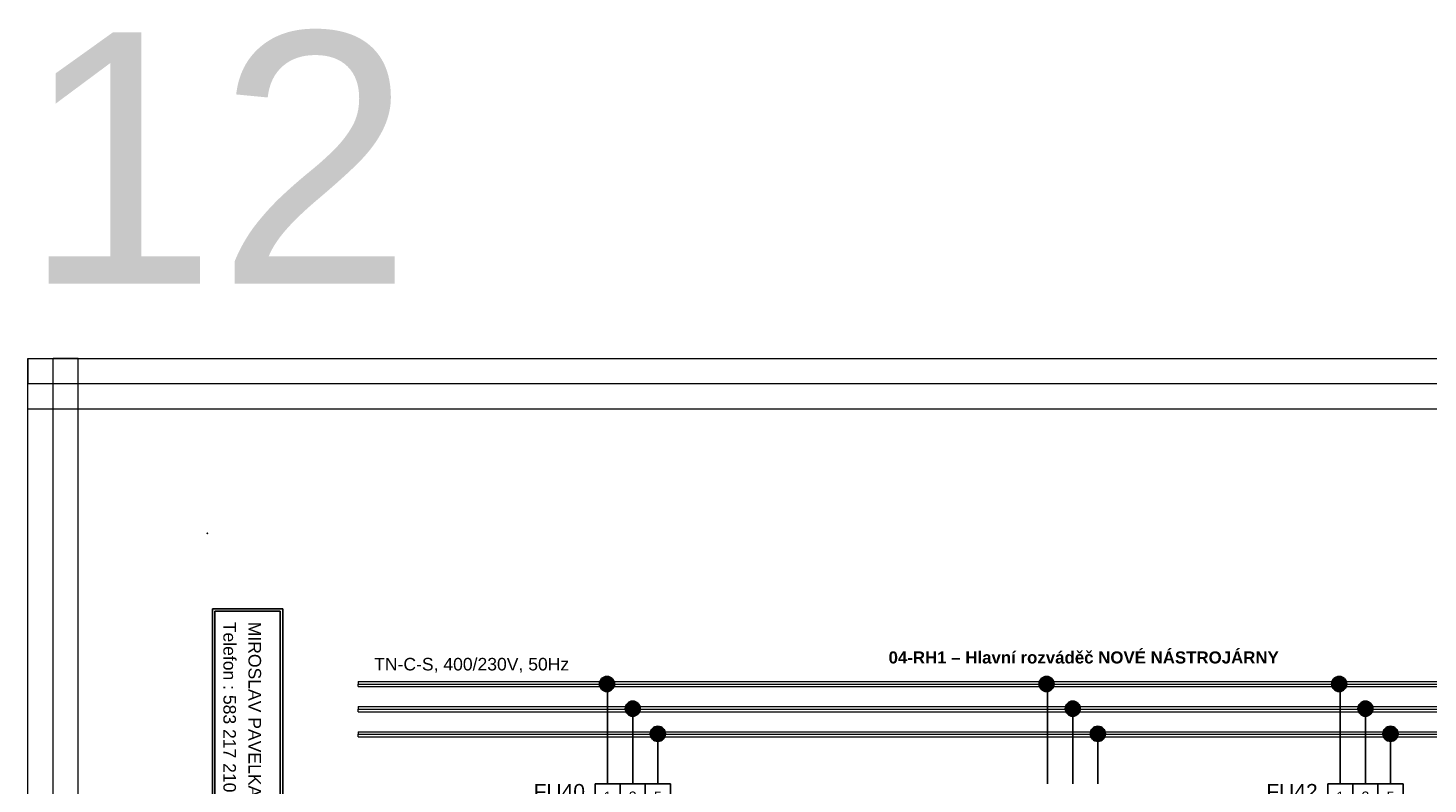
# Model space of a CAD drawing. Extents: x -1130 to 2703, y 1069 to 2560.
# Tile 28 of 31: x 2206 to 2485, y 1927 to 2078. Entities that reach past the tile are written whole.
import ezdxf
from ezdxf.enums import TextEntityAlignment as Align

# ---------------------------------------------------------------- set-up
doc = ezdxf.new("R2010")
doc.units = 0
doc.header["$MEASUREMENT"] = 0
for name, color, linetype in [('1-KRESBA', 7, 'Continuous'), ('__10-Popisy', 220, 'Continuous'), ('__Bílá', 7, 'Continuous'), ('__Oranžová', 30, 'Continuous'), ('__Vínová 220', 220, 'Continuous'), ('__Černá 250', 7, 'Continuous')]:
    doc.layers.add(name, color=color, linetype=linetype)
doc.styles.add('Arial', font='arial.ttf')

# ---------------------------------------------------------------- blocks, each defined once
blk = doc.blocks.new('OEZA2501')
for p, q in [((-2.5, 10), (-2.5, -10)), ((-2.5, 10), (12.5, 10)), ((2.5, 10), (2.5, 5)), ((7.5, 10), (7.5, 5)), ((12.5, 10), (12.5, -10)), ((12.5, 5), (-2.5, 5)), ((-1.27, 3.38), (0, -3.5)), ((-0.5, 3.5), (-0.5, 5)), ((3.73, 3.38), (5, -3.5)), ((4.5, 3.5), (4.5, 5)), ((8.73, 3.38), (10, -3.5)), ((9.5, 3.5), (9.5, 5)), ((-1.79, 1.76), (-0.21, 2.05)), ((-1.06, -2.17), (-1.79, 1.76)), ((-0.21, 2.05), (0.51, -1.88)), ((3.21, 1.76), (4.79, 2.05)), ((3.94, -2.17), (3.21, 1.76)), ((4.79, 2.05), (5.51, -1.88)), ((8.21, 1.76), (9.79, 2.05)), ((8.94, -2.17), (8.21, 1.76)), ((9.79, 2.05), (10.51, -1.88)), ((0.51, -1.88), (-1.06, -2.17)), ((5.51, -1.88), (3.94, -2.17)), ((10.51, -1.88), (8.94, -2.17)), ((12.5, -5), (-2.5, -5)), ((0, -3.5), (0, -5)), ((2.5, -5), (2.5, -10)), ((5, -3.5), (5, -5)), ((7.5, -5), (7.5, -10)), ((10, -3.5), (10, -5)), ((12.5, -10), (-2.5, -10))]:
    blk.add_line(p, q)
at = {"style": 'Arial'}
for s, p in [('1', (0, 6.5)), ('3', (5, 6.5)), ('5', (10, 6.5)), ('2', (0, -8.5)), ('4', (5, -8.5)), ('6', (10, -8.5))]:
    blk.add_text(s, height=2, dxfattribs=at).set_placement(p, align=Align.CENTER)
blk.add_attdef('POPIS', text='', height=3, dxfattribs=at).set_placement((-4.5, 7), align=Align.RIGHT)
at = {"style": 'Arial', "width": 0.8}
for tag, p in [('TYP', (-4.5, 1)), ('POJISTKA', (-4.5, -3)), ('PROUD', (-4.5, -7)), ('DOPLŇ1', (-4.5, -11)), ('DOPLŇ2', (-4.5, -15))]:
    blk.add_attdef(tag, text='', height=2, dxfattribs=at).set_placement(p, align=Align.RIGHT)
blk = doc.blocks.new('L0001A02')
at = {"linetype": 'Continuous'}
h = blk.add_hatch(color=256, dxfattribs=at)
edge = h.paths.add_edge_path()
edge.add_arc((0, 0), 1.5, 0, 360)
blk.add_circle((0, 0), 1.5)

msp = doc.modelspace()

# ---------------------------------------------------------------- linework, layer by layer
at = {"layer": '1-KRESBA'}
for p, q in [((2321.69, 1927.49), (2321.69, 1947.49)), ((2409.29, 1927.49), (2409.29, 1947.49)), ((2467.55, 1927.49), (2467.55, 1947.49)), ((2326.69, 1927.49), (2326.69, 1942.49)), ((2414.29, 1927.49), (2414.29, 1942.49)), ((2472.55, 1927.49), (2472.55, 1942.49)), ((2331.69, 1927.49), (2331.69, 1937.49)), ((2419.29, 1927.49), (2419.29, 1937.49)), ((2477.55, 1927.49), (2477.55, 1937.49))]:
    msp.add_line(p, q, dxfattribs=at)
at = {"layer": '__Bílá'}
for p, q in [((2257.02, 1962.39), (2243.02, 1962.39)), ((2243.02, 1962.39), (2243.02, 1683.39)), ((2257.02, 1962.39), (2257.02, 1683.39)), ((2256.52, 1961.89), (2243.52, 1961.89)), ((2243.52, 1961.89), (2243.52, 1782.89)), ((2256.52, 1961.89), (2256.52, 1782.89))]:
    msp.add_line(p, q, dxfattribs=at)
msp.add_point((2242.02, 1977.39), dxfattribs=at)
at = {"layer": '__Oranžová', "lineweight": 0}
for p, q in [((2272.02, 1947.89), (2272.02, 1947.39)), ((2272.02, 1947.89), (2622.02, 1947.89)), ((2272.02, 1946.89), (2272.02, 1947.39)), ((2272.02, 1947.39), (2622.02, 1947.39)), ((2272.02, 1946.89), (2622.02, 1946.89)), ((2272.02, 1942.89), (2272.02, 1942.39)), ((2272.02, 1942.89), (2622.02, 1942.89)), ((2272.02, 1941.89), (2272.02, 1942.39)), ((2272.02, 1942.39), (2622.02, 1942.39)), ((2272.02, 1941.89), (2622.02, 1941.89)), ((2272.02, 1937.89), (2272.02, 1937.39)), ((2272.02, 1937.89), (2622.02, 1937.89)), ((2272.02, 1936.89), (2272.02, 1937.39)), ((2272.02, 1937.39), (2622.02, 1937.39)), ((2272.02, 1936.89), (2622.02, 1936.89))]:
    msp.add_line(p, q, dxfattribs=at)
at = {"layer": '__Vínová 220', "lineweight": 0}
for p, q in [((2206.3, 2012.21), (2206.3, 2007.21)), ((2206.3, 2012.21), (2702.71, 2012.21)), ((2206.3, 1646.13), (2206.3, 2012.21)), ((2206.3, 2012.21), (2211.3, 2012.21)), ((2211.3, 1646.13), (2211.3, 2012.21)), ((2216.3, 2012.21), (2211.3, 2012.21)), ((2216.3, 1646.13), (2216.3, 2012.21)), ((2206.3, 2002.21), (2206.3, 2007.21)), ((2206.3, 2007.21), (2702.71, 2007.21)), ((2206.3, 2002.21), (2702.71, 2002.21))]:
    msp.add_line(p, q, dxfattribs=at)

# ---------------------------------------------------------------- block references
at = {"layer": '1-KRESBA'}
for p in [(2321.56, 1947.41), (2409.08, 1947.41), (2467.33, 1947.41), (2326.69, 1942.49), (2414.29, 1942.49), (2472.55, 1942.49), (2331.69, 1937.49), (2419.29, 1937.49), (2477.55, 1937.49)]:
    msp.add_blockref('L0001A02', p, dxfattribs=at)
at = {"layer": '__Černá 250'}
ref = msp.add_blockref('OEZA2501', (2321.69, 1917.49), dxfattribs=at)
ref.add_attrib('POPIS', 'FU40', dxfattribs={"layer": '0', "height": 3, "style": 'Arial'}).set_placement((2317.19, 1924.49), align=Align.RIGHT)
ref.add_attrib('TYP', 'FH000-3A/T', dxfattribs={"layer": '0', "height": 2, "style": 'Arial', "width": 0.8}).set_placement((2317.19, 1918.49), align=Align.RIGHT)
ref.add_attrib('POJISTKA', '63A gG', dxfattribs={"layer": '0', "height": 2, "style": 'Arial', "width": 0.8}).set_placement((2317.19, 1914.49), align=Align.RIGHT)
ref = msp.add_blockref('OEZA2501', (2467.55, 1917.49), dxfattribs=at)
ref.add_attrib('POPIS', 'FU42', dxfattribs={"layer": '0', "height": 3, "style": 'Arial'}).set_placement((2463.05, 1924.49), align=Align.RIGHT)
ref.add_attrib('TYP', 'FH1-3A/T', dxfattribs={"layer": '0', "height": 2, "style": 'Arial', "width": 0.8}).set_placement((2463.05, 1918.49), align=Align.RIGHT)
ref.add_attrib('POJISTKA', '250A gG', dxfattribs={"layer": '0', "height": 2, "style": 'Arial', "width": 0.8}).set_placement((2463.05, 1914.49), align=Align.RIGHT)

# ---------------------------------------------------------------- texts
at = {"layer": '__10-Popisy', "style": 'Arial'}
msp.add_text('12', height=50, dxfattribs=at).set_placement((2205.12, 2027.14))
at = {"layer": '__Bílá', "style": 'Arial'}
for s, p in [('Telefon : 583 217 210, e-mail : pavelka@pvlk.cz', (2245.2, 1959.79)), ('MIROSLAV PAVELKA - Projekce elektrických zařízení, Langrova 195/33,  787 01 Šumperk', (2250.2, 1959.79))]:
    msp.add_text(s, height=2.5, rotation=270, dxfattribs=at).set_placement(p)
at = {"layer": '__Bílá', "insert": (2377.62, 1951.45), "char_height": 3, "attachment_point": 7, "style": 'Arial'}
msp.add_mtext('\\fArial|b1|i0|c0|p34;\\H2.4;04-RH1 – Hlavní rozváděč NOVÉ NÁSTROJÁRNY\\fArial|b0|i0|c0|p34;\\H2.5;\\P', dxfattribs=at)
at = {"layer": '__Oranžová', "lineweight": 0, "style": 'Arial'}
msp.add_text('TN-C-S, 400/230V, 50Hz', height=2.5, dxfattribs=at).set_placement((2275.22, 1950.1))

doc.saveas('drawing.dxf')
